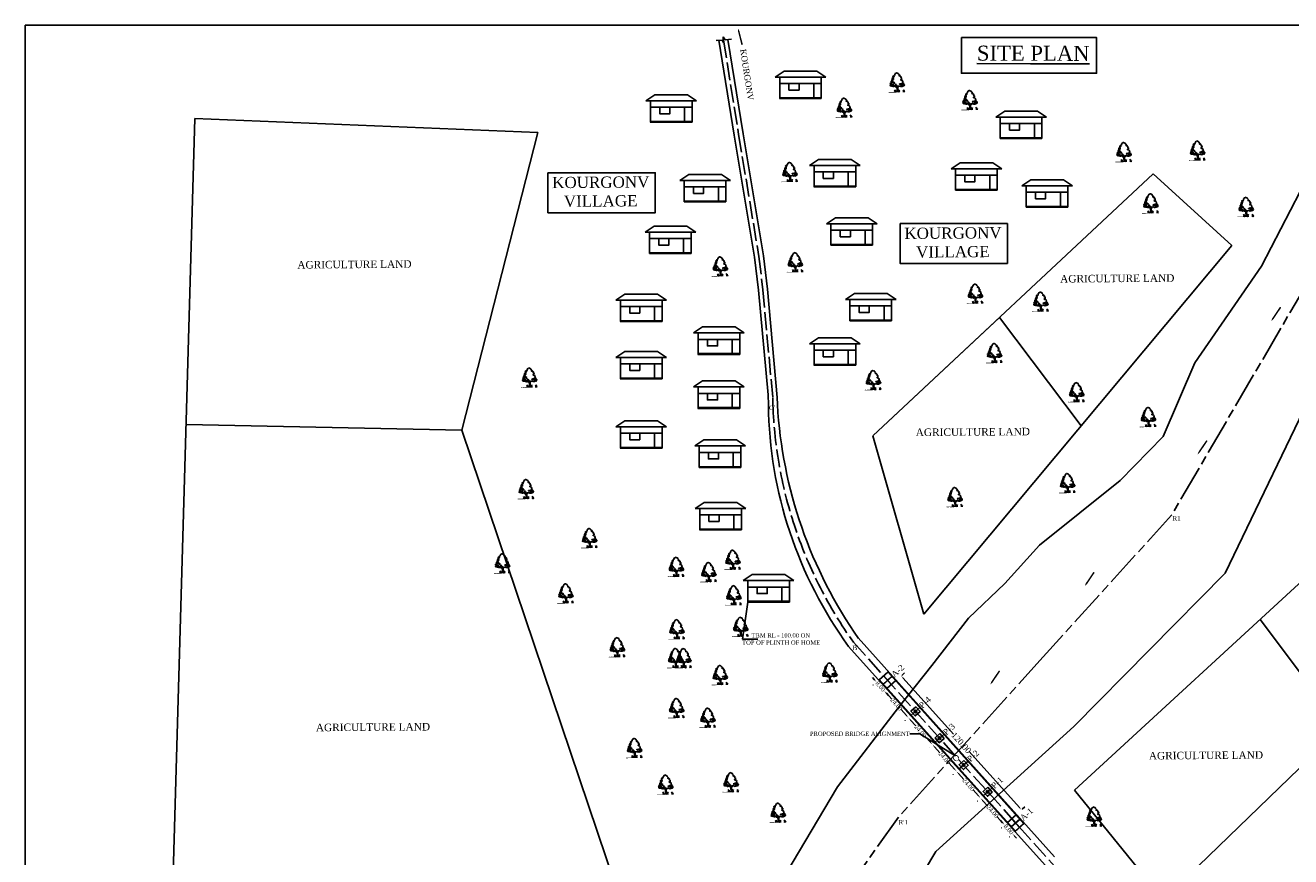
# Model space of a CAD drawing. Header units: metres. Extents: x 14693 to 18515, y 2907 to 3804.
# Tile 2 of 5: x 14693 to 15536, y 3248 to 3802. Entities that reach past the tile are written whole.
import ezdxf

# ---------------------------------------------------------------- set-up
doc = ezdxf.new("R2010")
doc.units = ezdxf.units.M
doc.header["$MEASUREMENT"] = 0
doc.linetypes.add('ACAD_ISO02W100', pattern=[15, 12, -3])
doc.linetypes.add('ACAD_ISO08W100', pattern=[36, 24, -3, 6, -3])
doc.layers.add('SECTION', color=7, linetype='Continuous')
doc.styles.get("Standard").update_dxf_attribs({"font": 'times.ttf'})
doc.dimstyles.get("Standard").update_dxf_attribs({"dimtxt": 2.851, "dimasz": 2, "dimexe": 3, "dimexo": 5, "dimgap": 0.09, "dimtad": 0, "dimdec": 4, "dimzin": 0, "dimdsep": 46, "dimtxsty": 'Standard', "dimcen": 0.09, "dimadec": 0, "dimazin": 0, "dimtfac": 1, "dimtdec": 4, "dimtofl": 0, "dimtmove": 0, "dimatfit": 3, "dimfxl": 1, "dimtolj": 1, "dimtzin": 0, "dimarcsym": 0})

# ---------------------------------------------------------------- blocks, each defined once
blk = doc.blocks.new('*D6')
at = {"color": 0, "linetype": 'Continuous', "lineweight": -2, "transparency": 16777216}
for p, q in [((15263.21, 3356.61), (15263.12, 3356.53)), ((15266.69, 3357.05), (15270.23, 3353.11)), ((15280.05, 3342.16), (15276.51, 3346.1)), ((15279.24, 3338.75), (15279.15, 3338.67))]:
    blk.add_line(p, q, dxfattribs=at)
at = {"color": 0, "linetype": 'Continuous', "transparency": 16777216}
for points in [[(15266.94, 3357.27), (15266.44, 3356.82), (15265.35, 3358.53)], [(15280.3, 3342.38), (15279.8, 3341.94), (15281.38, 3340.67)]]:
    blk.add_solid(points, dxfattribs=at)
at = {"layer": 'Defpoints', "color": 0, "linetype": 'Continuous', "transparency": 16777216}
for p in [(15266.93, 3359.95), (15281.38, 3340.67), (15282.96, 3342.09)]:
    blk.add_point(p, dxfattribs=at)
at = {"color": 0, "linetype": 'Continuous', "transparency": 16777216, "insert": (15273.37, 3349.6), "char_height": 2.851, "attachment_point": 5, "rotation": 311.90474}
blk.add_mtext('\\A1;24.00', dxfattribs=at)
blk = doc.blocks.new('*D7')
at = {"color": 0, "linetype": 'Continuous', "lineweight": -2, "transparency": 16777216}
for p, q in [((15279.24, 3338.75), (15279.15, 3338.67)), ((15282.72, 3339.18), (15286.26, 3335.24)), ((15296.08, 3324.3), (15292.54, 3328.24)), ((15295.27, 3320.89), (15295.18, 3320.81))]:
    blk.add_line(p, q, dxfattribs=at)
at = {"color": 0, "linetype": 'Continuous', "transparency": 16777216}
for points in [[(15282.97, 3339.41), (15282.47, 3338.96), (15281.38, 3340.67)], [(15296.33, 3324.52), (15295.83, 3324.08), (15297.41, 3322.81)]]:
    blk.add_solid(points, dxfattribs=at)
at = {"layer": 'Defpoints', "color": 0, "linetype": 'Continuous', "transparency": 16777216}
for p in [(15282.96, 3342.09), (15298.99, 3324.23), (15297.41, 3322.81)]:
    blk.add_point(p, dxfattribs=at)
at = {"color": 0, "linetype": 'Continuous', "transparency": 16777216, "insert": (15289.4, 3331.74), "char_height": 2.851, "attachment_point": 5, "rotation": 311.90474}
blk.add_mtext('\\A1;24.00', dxfattribs=at)
blk = doc.blocks.new('*D8')
at = {"color": 0, "linetype": 'Continuous', "lineweight": -2, "transparency": 16777216}
for p, q in [((15295.27, 3320.89), (15295.18, 3320.81)), ((15298.75, 3321.32), (15302.28, 3317.38)), ((15312.11, 3306.44), (15308.57, 3310.38)), ((15311.3, 3303.02), (15311.21, 3302.94))]:
    blk.add_line(p, q, dxfattribs=at)
at = {"color": 0, "linetype": 'Continuous', "transparency": 16777216}
for points in [[(15299, 3321.54), (15298.5, 3321.1), (15297.41, 3322.81)], [(15312.35, 3306.66), (15311.86, 3306.21), (15313.44, 3304.95)]]:
    blk.add_solid(points, dxfattribs=at)
at = {"layer": 'Defpoints', "color": 0, "linetype": 'Continuous', "transparency": 16777216}
for p in [(15298.99, 3324.23), (15297.41, 3322.81), (15315.02, 3306.36)]:
    blk.add_point(p, dxfattribs=at)
at = {"color": 0, "linetype": 'Continuous', "transparency": 16777216, "insert": (15305.43, 3313.88), "char_height": 2.851, "attachment_point": 5, "rotation": 311.90474}
blk.add_mtext('\\A1;24.00', dxfattribs=at)
blk = doc.blocks.new('*D9')
at = {"color": 0, "linetype": 'Continuous', "lineweight": -2, "transparency": 16777216}
for p, q in [((15311.3, 3303.02), (15311.21, 3302.94)), ((15314.78, 3303.46), (15318.31, 3299.52)), ((15328.14, 3288.57), (15324.6, 3292.51)), ((15327.33, 3285.16), (15327.24, 3285.08))]:
    blk.add_line(p, q, dxfattribs=at)
at = {"color": 0, "linetype": 'Continuous', "transparency": 16777216}
for points in [[(15315.03, 3303.68), (15314.53, 3303.24), (15313.44, 3304.95)], [(15328.38, 3288.8), (15327.89, 3288.35), (15329.47, 3287.09)]]:
    blk.add_solid(points, dxfattribs=at)
at = {"layer": 'Defpoints', "color": 0, "linetype": 'Continuous', "transparency": 16777216}
for p in [(15313.44, 3304.95), (15315.02, 3306.36), (15331.05, 3288.5)]:
    blk.add_point(p, dxfattribs=at)
at = {"color": 0, "linetype": 'Continuous', "transparency": 16777216, "insert": (15321.46, 3296.02), "char_height": 2.851, "attachment_point": 5, "rotation": 311.90474}
blk.add_mtext('\\A1;24.00', dxfattribs=at)
blk = doc.blocks.new('*D10')
at = {"color": 0, "linetype": 'Continuous', "lineweight": -2, "transparency": 16777216}
for p, q in [((15327.33, 3285.16), (15327.24, 3285.08)), ((15330.81, 3285.6), (15334.34, 3281.66)), ((15344.16, 3270.71), (15340.63, 3274.65)), ((15343.36, 3267.3), (15343.27, 3267.22))]:
    blk.add_line(p, q, dxfattribs=at)
at = {"color": 0, "linetype": 'Continuous', "transparency": 16777216}
for points in [[(15331.06, 3285.82), (15330.56, 3285.37), (15329.47, 3287.09)], [(15344.41, 3270.93), (15343.92, 3270.49), (15345.5, 3269.22)]]:
    blk.add_solid(points, dxfattribs=at)
at = {"layer": 'Defpoints', "color": 0, "linetype": 'Continuous', "transparency": 16777216}
for p in [(15329.47, 3287.09), (15331.05, 3288.5), (15347.08, 3270.64)]:
    blk.add_point(p, dxfattribs=at)
at = {"color": 0, "linetype": 'Continuous', "transparency": 16777216, "insert": (15337.49, 3278.15), "char_height": 2.851, "attachment_point": 5, "rotation": 311.90474}
blk.add_mtext('\\A1;24.00', dxfattribs=at)
blk = doc.blocks.new('*D11')
at = {"color": 0, "linetype": 'Continuous', "lineweight": -2, "transparency": 16777216}
for p, q in [((15258.69, 3365.99), (15257.35, 3367.49)), ((15257.87, 3362.58), (15257.78, 3362.5)), ((15263.2, 3356.62), (15263.11, 3356.54)), ((15266.68, 3357.05), (15268.02, 3355.56))]:
    blk.add_line(p, q, dxfattribs=at)
at = {"color": 0, "linetype": 'Continuous', "transparency": 16777216}
for points in [[(15258.94, 3366.22), (15258.44, 3365.77), (15260.02, 3364.5)], [(15266.93, 3357.27), (15266.43, 3356.82), (15265.35, 3358.54)]]:
    blk.add_solid(points, dxfattribs=at)
at = {"layer": 'Defpoints', "color": 0, "linetype": 'Continuous', "transparency": 16777216}
for p in [(15261.6, 3365.92), (15260.02, 3364.5), (15266.93, 3359.95)]:
    blk.add_point(p, dxfattribs=at)
at = {"color": 0, "linetype": 'Continuous', "transparency": 16777216, "insert": (15262.69, 3361.52), "char_height": 2.851, "attachment_point": 5, "rotation": 311.78363}
blk.add_mtext('\\A1;8.00', dxfattribs=at)
blk = doc.blocks.new('*D12')
at = {"color": 0, "linetype": 'Continuous', "lineweight": -2, "transparency": 16777216}
for p, q in [((15344.16, 3270.71), (15342.83, 3272.2)), ((15343.36, 3267.3), (15343.27, 3267.22)), ((15348.7, 3261.35), (15348.61, 3261.27)), ((15352.18, 3261.78), (15353.52, 3260.29))]:
    blk.add_line(p, q, dxfattribs=at)
at = {"color": 0, "linetype": 'Continuous', "transparency": 16777216}
for points in [[(15344.41, 3270.93), (15343.92, 3270.49), (15345.5, 3269.22)], [(15352.43, 3262), (15351.93, 3261.56), (15350.84, 3263.27)]]:
    blk.add_solid(points, dxfattribs=at)
at = {"layer": 'Defpoints', "color": 0, "linetype": 'Continuous', "transparency": 16777216}
for p in [(15347.08, 3270.64), (15352.42, 3264.69), (15350.84, 3263.27)]:
    blk.add_point(p, dxfattribs=at)
at = {"color": 0, "linetype": 'Continuous', "transparency": 16777216, "insert": (15348.17, 3266.25), "char_height": 2.851, "attachment_point": 5, "rotation": 311.90474}
blk.add_mtext('\\A1;8.00', dxfattribs=at)
blk = doc.blocks.new('*D13')
at = {"color": 0, "linetype": 'Continuous', "lineweight": -2, "transparency": 16777216}
for p, q in [((15276.99, 3368.95), (15278.82, 3370.6)), ((15277.92, 3367.1), (15311.48, 3329.71)), ((15355.4, 3280.77), (15321.85, 3318.16)), ((15357.14, 3279.64), (15358.97, 3281.29))]:
    blk.add_line(p, q, dxfattribs=at)
at = {"color": 0, "linetype": 'Continuous', "transparency": 16777216}
for points in [[(15278.17, 3367.33), (15277.68, 3366.88), (15276.59, 3368.59)], [(15355.65, 3280.99), (15355.15, 3280.55), (15356.74, 3279.28)]]:
    blk.add_solid(points, dxfattribs=at)
at = {"layer": 'Defpoints', "color": 0, "linetype": 'Continuous', "transparency": 16777216}
for p in [(15273.27, 3365.61), (15353.42, 3276.3), (15356.74, 3279.28)]:
    blk.add_point(p, dxfattribs=at)
at = {"color": 0, "linetype": 'Continuous', "transparency": 16777216, "insert": (15316.66, 3323.94), "char_height": 2.851, "attachment_point": 5, "rotation": 311.90474}
blk.add_mtext('\\A1;{\\H1.40302x;120.00}', dxfattribs=at)
blk = doc.blocks.new('A$C16861002')
h = blk.add_hatch()
h.set_pattern_fill('AR-SAND,_O', color=86, scale=0.0125, angle=-7.1637)
h.set_pattern_definition([(30.3363, (-626.73594, 51.387482), (0.0022222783, 0.0239954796), [0, -0.019, 0, -0.02125, 0, -0.0203125]), (0.3363, (-626.73594, 51.387482), (0.0263487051, 0.0322427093), [0, -0.01025, 0, -0.017125, 0, -0.0065625]), (320.3363, (-626.751195, 51.3894), (0.03863172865, -0.00478416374), [0, -0.00625, 0, -0.0225, 0, -0.029375]), (310.3363, (-626.751195, 51.3894), (0.0386513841, 0.0061993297), [0, -0.003125, 0, -0.01475, 0, -0.016875])])
edge = h.paths.add_edge_path()
edge.add_spline(control_points=[(0.63, 0.14), (0.62, 0.15), (0.59, 0.15), (0.51, 0.16), (0.38, 0.17), (0.24, 0.2), (0.12, 0.19), (0.01, 0.25), (-0.01, 0.21), (-0.02, 0.2)], knot_values=[0.028153, 0.028153, 0.028153, 0.028153, 0.042705, 0.440186, 0.998352, 1.57343, 2.182336, 2.529485, 2.667956, 2.667956, 2.667956, 2.667956], degree=3, periodic=0)
edge.add_line((-0.02, 0.2), (0.62, 0.12))
edge.add_arc((0.44, 0.18), 0.185, 342.7907, 350.3646)
at = {"color": 86}
for p, q in [((0.93, 0.56), (0.91, 0.37)), ((0.93, 0.24), (0.91, 0.1)), ((0.93, 0.38), (0.92, 0.23)), ((0.94, 0.66), (0.93, 0.56)), ((0.95, 0.55), (0.97, 0.67)), ((0.96, 0.49), (0.95, 0.38)), ((0.99, 0.67), (0.97, 0.5))]:
    blk.add_line(p, q, dxfattribs=at)
for points in [[(0.51, 1.32), (0.45, 1.37), (0.41, 1.34), (0.41, 1.3)], [(0.59, 1.49), (0.51, 1.48), (0.49, 1.44), (0.52, 1.43), (0.54, 1.39), (0.5, 1.37), (0.56, 1.37), (0.56, 1.41), (0.6, 1.43), (0.6, 1.45), (0.56, 1.46)], [(0.58, 1.57), (0.57, 1.55), (0.53, 1.58)], [(0.59, 1.34), (0.55, 1.32), (0.57, 1.3), (0.61, 1.31)], [(0.61, 1.68), (0.58, 1.64), (0.61, 1.59)], [(0.65, 1.56), (0.6, 1.52), (0.66, 1.48), (0.67, 1.51), (0.65, 1.52)], [(0.71, 1.74), (0.71, 1.69), (0.64, 1.7), (0.69, 1.72), (0.68, 1.76)], [(0.66, 1.81), (0.71, 1.82), (0.65, 1.78)], [(0.7, 1.64), (0.66, 1.62), (0.69, 1.59)], [(0.74, 1.88), (0.72, 1.85), (0.75, 1.86)], [(0.79, 1.81), (0.74, 1.78), (0.78, 1.76)], [(0.28, 0.91), (0.23, 0.89), (0.27, 0.87)], [(0.26, 1.04), (0.3, 0.93), (0.35, 0.97)], [(0.27, 1.12), (0.28, 1.08), (0.33, 1.12), (0.37, 1.1), (0.36, 1.14), (0.33, 1.13)], [(0.32, 0.86), (0.29, 0.84), (0.34, 0.82), (0.36, 0.84)], [(0.35, 0.92), (0.31, 0.9), (0.38, 0.86), (0.4, 0.88)], [(0.41, 1.08), (0.37, 1.06), (0.39, 1.02)], [(0.41, 1.26), (0.38, 1.23), (0.43, 1.21)], [(0.45, 1.02), (0.39, 0.98), (0.4, 0.94), (0.46, 0.96)], [(0.44, 0.86), (0.39, 0.81), (0.44, 0.81), (0.48, 0.78)], [(0.42, 1.15), (0.44, 1.09), (0.53, 1.13), (0.46, 1.14), (0.45, 1.18)], [(0.47, 0.86), (0.5, 0.82), (0.55, 0.86)], [(0.51, 1.2), (0.48, 1.17), (0.52, 1.16)], [(0.48, 0.95), (0.5, 0.89), (0.57, 0.97), (0.52, 0.94)], [(0.51, 1.3), (0.49, 1.24), (0.57, 1.2), (0.6, 1.22), (0.54, 1.25)], [(0.58, 0.87), (0.54, 0.83), (0.58, 0.72), (0.67, 0.76), (0.61, 0.78), (0.64, 0.81)], [(0.65, 1.2), (0.61, 1.18), (0.62, 1.11), (0.65, 1.11), (0.64, 1.15), (0.66, 1.15), (0.69, 1.13), (0.71, 1.15)], [(0.68, 0.81), (0.71, 0.73), (0.74, 0.8)], [(0.69, 1.1), (0.71, 1.05), (0.75, 1.08)], [(0.72, 0.89), (0.75, 0.84), (0.82, 0.84), (0.8, 0.87), (0.75, 0.88)], [(0.79, 0.76), (0.73, 0.71), (0.76, 0.67), (0.79, 0.69), (0.77, 0.71)], [(0.81, 0.98), (0.78, 0.93), (0.85, 0.93)], [(0.85, 0.75), (0.81, 0.68), (0.89, 0.69)], [(0.86, 0.85), (0.85, 0.81), (0.89, 0.79), (0.93, 0.81)], [(0.92, 0.66), (0.96, 0.74), (1.04, 0.69), (0.97, 0.7)], [(1.05, 0.67), (1.02, 0.64), (1.07, 0.63)], [(1.06, 0.71), (1.11, 0.66), (1.12, 0.7)], [(1.19, 0.7), (1.22, 0.68), (1.25, 0.73)], [(1.22, 0.93), (1.23, 0.89), (1.28, 0.9), (1.3, 0.86), (1.33, 0.94), (1.28, 0.92)], [(1.32, 0.7), (1.28, 0.66), (1.35, 0.66)], [(1.35, 0.9), (1.39, 0.85), (1.46, 0.85)], [(1.37, 0.72), (1.43, 0.66), (1.48, 0.69), (1.53, 0.67), (1.52, 0.74), (1.47, 0.71)], [(1.39, 0.95), (1.42, 0.9), (1.44, 0.96)], [(1.5, 0.85), (1.55, 0.81), (1.49, 0.81)], [(1.58, 0.95), (1.51, 0.91), (1.52, 0.88), (1.58, 0.85), (1.63, 0.88), (1.56, 0.89), (1.61, 0.93)], [(1.63, 1.07), (1.59, 1.08), (1.56, 1.02), (1.58, 1.01), (1.6, 1.04)], [(1.57, 0.74), (1.56, 0.7), (1.61, 0.68), (1.61, 0.74)], [(1.65, 1.02), (1.6, 1), (1.61, 0.96)], [(1.61, 0.82), (1.62, 0.77), (1.66, 0.82)], [(1.67, 0.75), (1.65, 0.72), (1.69, 0.69)]]:
    blk.add_lwpolyline(points, close=True, dxfattribs=at)
for points in [[(0.99, 2.08), (0.97, 2.08), (0.87, 1.96), (0.85, 1.88), (0.83, 1.86), (0.76, 1.85)], [(0.99, 2.08), (1.03, 2.07), (1.04, 2.08), (1.03, 2.09), (1.06, 2.12), (1.13, 2.09), (1.13, 2.08), (1.15, 2.08), (1.17, 2.05), (1.19, 2.05), (1.24, 2.03)], [(1.59, 1.09), (1.6, 1.09), (1.59, 1.21), (1.54, 1.27), (1.46, 1.27), (1.4, 1.32), (1.42, 1.35), (1.51, 1.37), (1.53, 1.41), (1.53, 1.5), (1.47, 1.5), (1.45, 1.55), (1.5, 1.61), (1.48, 1.61), (1.47, 1.65), (1.43, 1.65), (1.41, 1.65), (1.44, 1.68), (1.41, 1.72), (1.41, 1.76), (1.34, 1.75), (1.31, 1.74), (1.31, 1.78), (1.37, 1.8), (1.31, 1.89), (1.27, 1.92), (1.28, 1.99), (1.24, 2.02), (1.24, 2.03)], [(0.86, 0.1), (0.89, 0.26), (0.9, 0.43), (0.9, 0.59), (0.93, 0.67)], [(1, 0.66), (0.98, 0.5), (0.97, 0.36), (0.95, 0.18), (0.93, 0.09)], [(1.3, 0.65), (1.36, 0.63), (1.4, 0.64), (1.47, 0.62), (1.53, 0.65), (1.56, 0.64), (1.56, 0.68), (1.62, 0.65), (1.69, 0.68)], [(1.58, 1), (1.58, 0.96), (1.66, 0.92), (1.68, 0.85), (1.68, 0.81), (1.73, 0.79), (1.69, 0.68)]]:
    blk.add_lwpolyline(points, dxfattribs=at)
for centre, radius, start, end in [((0.35, 0.21), 0.324, 343.8213, 33.8793), ((0.57, 0.19), 0.128, 354.9817, 66.5193), ((0.54, 0.16), 0.113, 338.4127, 44.178), ((0.44, 0.18), 0.185, 343.4617, 20.2712), ((0.31, 0.26), 0.391, 338.8097, 11.1779), ((0.75, 0.11), 0.0708, 83.2374, 178.7654), ((0.84, 0.14), 0.144, 124.1986, 191.1044), ((0.96, 0.09), 0.0708, 346.9072, 82.4352), ((0.88, 0.14), 0.144, 334.5682, 41.474), ((1.42, 0.12), 0.391, 154.4947, 186.8629), ((1.16, 0.12), 0.128, 99.1533, 170.6909), ((1.37, 0.08), 0.324, 131.7933, 181.8513), ((1.18, 0.08), 0.113, 121.4946, 187.2599), ((1.27, 0.07), 0.185, 145.4014, 182.2109), ((1.25, 0.1), 0.324, 343.8213, 33.8793), ((1.47, 0.08), 0.128, 354.9817, 66.5193), ((1.44, 0.05), 0.113, 338.4127, 44.178), ((1.35, 0.06), 0.185, 343.4617, 20.2712), ((1.21, 0.14), 0.391, 338.8097, 11.1779), ((1.65, 0), 0.0708, 83.2374, 178.7654), ((1.74, 0.03), 0.144, 124.1986, 191.1044)]:
    blk.add_arc(centre, radius, start, end, dxfattribs=at)
for points, start_tangent, end_tangent in [([(0.76, 0.18), (0.76, 0.19), (0.76, 0.2), (0.77, 0.19), (0.77, 0.19), (0.77, 0.18), (0.77, 0.18), (0.77, 0.17), (0.76, 0.17), (0.76, 0.18), (0.76, 0.18)], (-0.533022, 0.846101), (-0.533022, 0.846101)), ([(0.76, 0.26), (0.76, 0.27), (0.76, 0.27), (0.76, 0.27), (0.76, 0.27), (0.77, 0.26), (0.77, 0.26), (0.76, 0.26), (0.76, 0.26), (0.76, 0.26), (0.76, 0.26)], (-0.533022, 0.846101), (-0.533022, 0.846101)), ([(0.97, 0.16), (0.97, 0.17), (0.97, 0.17), (0.96, 0.17), (0.96, 0.17), (0.95, 0.16), (0.95, 0.16), (0.95, 0.15), (0.96, 0.15), (0.97, 0.15), (0.97, 0.16)], (0.725822, 0.687882), (0.725822, 0.687882)), ([(0.99, 0.23), (0.99, 0.24), (0.99, 0.24), (0.98, 0.24), (0.98, 0.24), (0.98, 0.24), (0.98, 0.23), (0.98, 0.23), (0.98, 0.23), (0.99, 0.23), (0.99, 0.23)], (0.725822, 0.687882), (0.725822, 0.687882)), ([(1.66, 0.15), (1.66, 0.16), (1.66, 0.16), (1.67, 0.16), (1.67, 0.15), (1.67, 0.15), (1.67, 0.15), (1.67, 0.14), (1.66, 0.14), (1.66, 0.15), (1.66, 0.15)], (-0.533022, 0.846101), (-0.533022, 0.846101)), ([(1.66, 0.07), (1.66, 0.08), (1.67, 0.08), (1.67, 0.08), (1.67, 0.08), (1.68, 0.07), (1.68, 0.07), (1.67, 0.06), (1.67, 0.06), (1.66, 0.07), (1.66, 0.07)], (-0.533022, 0.846101), (-0.533022, 0.846101))]:
    blk.add_spline(points, degree=3, dxfattribs=dict(at, start_tangent=start_tangent, end_tangent=end_tangent))

msp = doc.modelspace()

# ---------------------------------------------------------------- linework, layer by layer
at = {"linetype": 'Continuous'}
for p, q in [((14692.70664, 2906.80865), (14692.70664, 3802.47311)), ((14692.70664, 3802.47311), (15967.80449, 3802.47311)), ((15153.27594, 3792.31914), (15157.19155, 3792.6623)), ((15157.19155, 3792.6623), (15158.08457, 3790.87784)), ((15158.08457, 3790.87784), (15157.98153, 3794.82424)), ((15157.98153, 3794.82424), (15159.25158, 3792.84284)), ((15159.25158, 3792.84284), (15163.44274, 3793.28)), ((15198.56114, 3771.95307), (15192.56114, 3767.95307)), ((15220.3318, 3771.95307), (15198.56114, 3771.95307)), ((15220.3318, 3771.95307), (15226.3318, 3767.95307)), ((15192.56114, 3767.95307), (15195.56114, 3767.95307)), ((15223.3318, 3767.95307), (15195.56114, 3767.95307)), ((15195.56114, 3767.95307), (15195.56114, 3753.62807)), ((15218.29147, 3763.63091), (15195.56114, 3763.63091)), ((15223.3318, 3754.12807), (15223.3318, 3767.95307)), ((15226.3318, 3767.95307), (15223.3318, 3767.95307)), ((15112.44606, 3756.11366), (15106.44606, 3752.11366)), ((15134.21671, 3756.11366), (15112.44606, 3756.11366)), ((15134.21671, 3756.11366), (15140.21671, 3752.11366)), ((15195.45328, 3754.12807), (15223.3318, 3754.12807)), ((15195.45328, 3753.62807), (15223.3318, 3753.62807)), ((15223.3318, 3753.62807), (15223.3318, 3754.12807)), ((15106.44606, 3752.11366), (15109.44606, 3752.11366)), ((15137.21671, 3752.11366), (15109.44606, 3752.11366)), ((15109.44606, 3752.11366), (15109.44606, 3737.78867)), ((15132.17638, 3747.7915), (15109.44606, 3747.7915)), ((15137.21671, 3738.28867), (15137.21671, 3752.11366)), ((15140.21671, 3752.11366), (15137.21671, 3752.11366)), ((15345.62309, 3745.28105), (15339.62309, 3741.28105)), ((15367.39374, 3745.28105), (15345.62309, 3745.28105)), ((15367.39374, 3745.28105), (15373.39374, 3741.28105)), ((14805.6382, 3740.38329), (14783.13499, 2945.98222)), ((15034.42101, 3731.01535), (14805.6382, 3740.38329)), ((15109.33819, 3738.28867), (15137.21671, 3738.28867)), ((15109.33819, 3737.78867), (15137.21671, 3737.78867)), ((15137.21671, 3737.78867), (15137.21671, 3738.28867)), ((15339.62309, 3741.28105), (15342.62309, 3741.28105)), ((15370.39374, 3741.28105), (15342.62309, 3741.28105)), ((15342.62309, 3741.28105), (15342.62309, 3726.95605)), ((15365.35342, 3736.95889), (15342.62309, 3736.95889)), ((15370.39374, 3727.45605), (15370.39374, 3741.28105)), ((15373.39374, 3741.28105), (15370.39374, 3741.28105)), ((14983.78874, 3532.41508), (15034.42101, 3731.01535)), ((15342.51523, 3727.45605), (15370.39374, 3727.45605)), ((15342.51523, 3726.95605), (15370.39374, 3726.95605)), ((15370.39374, 3726.95605), (15370.39374, 3727.45605)), ((15221.51031, 3712.99386), (15215.51031, 3708.99386)), ((15243.28096, 3712.99386), (15221.51031, 3712.99386)), ((15243.28096, 3712.99386), (15249.28096, 3708.99386)), ((15134.96916, 3703.01168), (15128.96916, 3699.01168)), ((15156.73981, 3703.01168), (15134.96916, 3703.01168)), ((15156.73981, 3703.01168), (15162.73981, 3699.01168)), ((15215.51031, 3708.99386), (15218.51031, 3708.99386)), ((15246.28096, 3708.99386), (15218.51031, 3708.99386)), ((15218.51031, 3708.99386), (15218.51031, 3694.66887)), ((15241.24064, 3704.6717), (15218.51031, 3704.6717)), ((15246.28096, 3695.16887), (15246.28096, 3708.99386)), ((15249.28096, 3708.99386), (15246.28096, 3708.99386)), ((15257.77136, 3528.61682), (15444.49226, 3703.5107)), ((15315.8152, 3710.84152), (15309.8152, 3706.84152)), ((15309.8152, 3706.84152), (15312.8152, 3706.84152)), ((15340.58585, 3706.84152), (15312.8152, 3706.84152)), ((15312.8152, 3706.84152), (15312.8152, 3692.51652)), ((15337.58585, 3710.84152), (15315.8152, 3710.84152)), ((15337.58585, 3710.84152), (15343.58585, 3706.84152)), ((15340.58585, 3693.01652), (15340.58585, 3706.84152)), ((15343.58585, 3706.84152), (15340.58585, 3706.84152)), ((15444.49226, 3703.5107), (15497.00751, 3655.70638)), ((15128.96916, 3699.01168), (15131.96916, 3699.01168)), ((15159.73981, 3699.01168), (15131.96916, 3699.01168)), ((15131.96916, 3699.01168), (15131.96916, 3684.68668)), ((15154.69949, 3694.68951), (15131.96916, 3694.68951)), ((15159.73981, 3685.18668), (15159.73981, 3699.01168)), ((15162.73981, 3699.01168), (15159.73981, 3699.01168)), ((15218.40245, 3695.16887), (15246.28096, 3695.16887)), ((15218.40245, 3694.66887), (15246.28096, 3694.66887)), ((15246.28096, 3694.66887), (15246.28096, 3695.16887)), ((15335.54553, 3702.51936), (15312.8152, 3702.51936)), ((15362.95206, 3699.42389), (15356.95206, 3695.42389)), ((15356.95206, 3695.42389), (15359.95206, 3695.42389)), ((15387.72271, 3695.42389), (15359.95206, 3695.42389)), ((15359.95206, 3695.42389), (15359.95206, 3681.09889)), ((15384.72271, 3699.42389), (15362.95206, 3699.42389)), ((15384.72271, 3699.42389), (15390.72271, 3695.42389)), ((15387.72271, 3681.59889), (15387.72271, 3695.42389)), ((15390.72271, 3695.42389), (15387.72271, 3695.42389)), ((15312.70734, 3693.01652), (15340.58585, 3693.01652)), ((15312.70734, 3692.51652), (15340.58585, 3692.51652)), ((15340.58585, 3692.51652), (15340.58585, 3693.01652)), ((15382.68238, 3691.10173), (15359.95206, 3691.10173)), ((15131.8613, 3685.18668), (15159.73981, 3685.18668)), ((15131.8613, 3684.68668), (15159.73981, 3684.68668)), ((15159.73981, 3684.68668), (15159.73981, 3685.18668)), ((15359.84419, 3681.59889), (15387.72271, 3681.59889)), ((15359.84419, 3681.09889), (15387.72271, 3681.09889)), ((15387.72271, 3681.09889), (15387.72271, 3681.59889)), ((15232.75071, 3674.15565), (15226.75071, 3670.15565)), ((15226.75071, 3670.15565), (15229.75071, 3670.15565)), ((15257.52136, 3670.15565), (15229.75071, 3670.15565)), ((15229.75071, 3670.15565), (15229.75071, 3655.83066)), ((15254.52136, 3674.15565), (15232.75071, 3674.15565)), ((15254.52136, 3674.15565), (15260.52136, 3670.15565)), ((15257.52136, 3656.33066), (15257.52136, 3670.15565)), ((15260.52136, 3670.15565), (15257.52136, 3670.15565)), ((15111.81554, 3668.61858), (15105.81554, 3664.61858)), ((15105.81554, 3664.61858), (15108.81554, 3664.61858)), ((15136.58619, 3664.61858), (15108.81554, 3664.61858)), ((15108.81554, 3664.61858), (15108.81554, 3650.29358)), ((15133.58619, 3668.61858), (15111.81554, 3668.61858)), ((15133.58619, 3668.61858), (15139.58619, 3664.61858)), ((15136.58619, 3650.79358), (15136.58619, 3664.61858)), ((15139.58619, 3664.61858), (15136.58619, 3664.61858)), ((15252.48104, 3665.83349), (15229.75071, 3665.83349)), ((15131.54586, 3660.29641), (15108.81554, 3660.29641)), ((15229.64285, 3656.33066), (15257.52136, 3656.33066)), ((15229.64285, 3655.83066), (15257.52136, 3655.83066)), ((15257.52136, 3655.83066), (15257.52136, 3656.33066)), ((15497.00751, 3655.70638), (15291.6145, 3409.68897)), ((15108.70767, 3650.79358), (15136.58619, 3650.79358)), ((15108.70767, 3650.29358), (15136.58619, 3650.29358)), ((15136.58619, 3650.29358), (15136.58619, 3650.79358)), ((15092.42917, 3623.26684), (15086.42917, 3619.26684)), ((15086.42917, 3619.26684), (15089.42917, 3619.26684)), ((15117.19982, 3619.26684), (15089.42917, 3619.26684)), ((15089.42917, 3619.26684), (15089.42917, 3604.94185)), ((15114.19982, 3623.26684), (15092.42917, 3623.26684)), ((15114.19982, 3623.26684), (15120.19982, 3619.26684)), ((15117.19982, 3605.44185), (15117.19982, 3619.26684)), ((15120.19982, 3619.26684), (15117.19982, 3619.26684)), ((15245.39616, 3623.61919), (15239.39616, 3619.61919)), ((15239.39616, 3619.61919), (15242.39616, 3619.61919)), ((15270.16681, 3619.61919), (15242.39616, 3619.61919)), ((15242.39616, 3619.61919), (15242.39616, 3605.29419)), ((15267.16681, 3623.61919), (15245.39616, 3623.61919)), ((15267.16681, 3623.61919), (15273.16681, 3619.61919)), ((15270.16681, 3605.79419), (15270.16681, 3619.61919)), ((15273.16681, 3619.61919), (15270.16681, 3619.61919)), ((15112.1595, 3614.94468), (15089.42917, 3614.94468)), ((15265.12649, 3615.29703), (15242.39616, 3615.29703)), ((15089.32131, 3605.44185), (15117.19982, 3605.44185)), ((15089.32131, 3604.94185), (15117.19982, 3604.94185)), ((15117.19982, 3604.94185), (15117.19982, 3605.44185)), ((15242.2883, 3605.79419), (15270.16681, 3605.79419)), ((15242.2883, 3605.29419), (15270.16681, 3605.29419)), ((15257.77136, 3528.61682), (15342.04673, 3607.55413)), ((15270.16681, 3605.29419), (15270.16681, 3605.79419)), ((15342.04673, 3607.55413), (15396.50911, 3535.33054)), ((15144.21496, 3601.34201), (15138.21496, 3597.34201)), ((15138.21496, 3597.34201), (15141.21496, 3597.34201)), ((15168.98561, 3597.34201), (15141.21496, 3597.34201)), ((15141.21496, 3597.34201), (15141.21496, 3583.01701)), ((15165.98561, 3601.34201), (15144.21496, 3601.34201)), ((15165.98561, 3601.34201), (15171.98561, 3597.34201)), ((15168.98561, 3583.51701), (15168.98561, 3597.34201)), ((15171.98561, 3597.34201), (15168.98561, 3597.34201)), ((15221.51031, 3594.15683), (15215.51031, 3590.15683)), ((15243.28096, 3594.15683), (15221.51031, 3594.15683)), ((15243.28096, 3594.15683), (15249.28096, 3590.15683)), ((15092.42917, 3585.00132), (15086.42917, 3581.00132)), ((15114.19982, 3585.00132), (15092.42917, 3585.00132)), ((15114.19982, 3585.00132), (15120.19982, 3581.00132)), ((15163.94529, 3593.01984), (15141.21496, 3593.01984)), ((15215.51031, 3590.15683), (15218.51031, 3590.15683)), ((15246.28096, 3590.15683), (15218.51031, 3590.15683)), ((15218.51031, 3590.15683), (15218.51031, 3575.83183)), ((15241.24064, 3585.83467), (15218.51031, 3585.83467)), ((15246.28096, 3576.33183), (15246.28096, 3590.15683)), ((15249.28096, 3590.15683), (15246.28096, 3590.15683)), ((15086.42917, 3581.00132), (15089.42917, 3581.00132)), ((15117.19982, 3581.00132), (15089.42917, 3581.00132)), ((15089.42917, 3581.00132), (15089.42917, 3566.67632)), ((15112.1595, 3576.67916), (15089.42917, 3576.67916)), ((15117.19982, 3567.17632), (15117.19982, 3581.00132)), ((15120.19982, 3581.00132), (15117.19982, 3581.00132)), ((15141.1071, 3583.51701), (15168.98561, 3583.51701)), ((15141.1071, 3583.01701), (15168.98561, 3583.01701)), ((15168.98561, 3583.01701), (15168.98561, 3583.51701)), ((15218.40245, 3576.33183), (15246.28096, 3576.33183)), ((15218.40245, 3575.83183), (15246.28096, 3575.83183)), ((15246.28096, 3575.83183), (15246.28096, 3576.33183)), ((15089.32131, 3567.17632), (15117.19982, 3567.17632)), ((15089.32131, 3566.67632), (15117.19982, 3566.67632)), ((15117.19982, 3566.67632), (15117.19982, 3567.17632)), ((15144.21496, 3565.30384), (15138.21496, 3561.30384)), ((15138.21496, 3561.30384), (15141.21496, 3561.30384)), ((15168.98561, 3561.30384), (15141.21496, 3561.30384)), ((15141.21496, 3561.30384), (15141.21496, 3546.97884)), ((15165.98561, 3565.30384), (15144.21496, 3565.30384)), ((15165.98561, 3565.30384), (15171.98561, 3561.30384)), ((15168.98561, 3547.47884), (15168.98561, 3561.30384)), ((15171.98561, 3561.30384), (15168.98561, 3561.30384)), ((15163.94529, 3556.98168), (15141.21496, 3556.98168)), ((15141.1071, 3547.47884), (15168.98561, 3547.47884)), ((15141.1071, 3546.97884), (15168.98561, 3546.97884)), ((15168.98561, 3546.97884), (15168.98561, 3547.47884)), ((14983.78874, 3532.41508), (14799.85401, 3536.19156)), ((15092.42917, 3538.70476), (15086.42917, 3534.70476)), ((15086.42917, 3534.70476), (15089.42917, 3534.70476)), ((15117.19982, 3534.70476), (15089.42917, 3534.70476)), ((15089.42917, 3534.70476), (15089.42917, 3520.37976)), ((15114.19982, 3538.70476), (15092.42917, 3538.70476)), ((15114.19982, 3538.70476), (15120.19982, 3534.70476)), ((15117.19982, 3520.87976), (15117.19982, 3534.70476)), ((15120.19982, 3534.70476), (15117.19982, 3534.70476)), ((15094.42961, 3204.53729), (14983.78874, 3532.41508)), ((15112.1595, 3530.38259), (15089.42917, 3530.38259)), ((15144.91419, 3525.94958), (15138.91419, 3521.94958)), ((15166.68484, 3525.94958), (15144.91419, 3525.94958)), ((15166.68484, 3525.94958), (15172.68484, 3521.94958)), ((15291.6145, 3409.68897), (15257.77136, 3528.61682)), ((15089.32131, 3520.87976), (15117.19982, 3520.87976)), ((15089.32131, 3520.37976), (15117.19982, 3520.37976)), ((15117.19982, 3520.37976), (15117.19982, 3520.87976)), ((15138.91419, 3521.94958), (15141.91419, 3521.94958)), ((15169.68484, 3521.94958), (15141.91419, 3521.94958)), ((15141.91419, 3521.94958), (15141.91419, 3507.62459)), ((15164.64452, 3517.62742), (15141.91419, 3517.62742)), ((15169.68484, 3508.12459), (15169.68484, 3521.94958)), ((15172.68484, 3521.94958), (15169.68484, 3521.94958)), ((15141.80633, 3508.12459), (15169.68484, 3508.12459)), ((15141.80633, 3507.62459), (15169.68484, 3507.62459)), ((15169.68484, 3507.62459), (15169.68484, 3508.12459)), ((15621.07557, 3503.11598), (15392.13741, 3292.35029)), ((15145.27333, 3484.33249), (15139.27333, 3480.33249)), ((15167.04398, 3484.33249), (15145.27333, 3484.33249)), ((15167.04398, 3484.33249), (15173.04398, 3480.33249)), ((15139.27333, 3480.33249), (15142.27333, 3480.33249)), ((15170.04398, 3480.33249), (15142.27333, 3480.33249)), ((15142.27333, 3480.33249), (15142.27333, 3466.0075)), ((15165.00366, 3476.01033), (15142.27333, 3476.01033)), ((15170.04398, 3466.5075), (15170.04398, 3480.33249)), ((15173.04398, 3480.33249), (15170.04398, 3480.33249)), ((15142.16547, 3466.5075), (15170.04398, 3466.5075)), ((15142.16547, 3466.0075), (15170.04398, 3466.0075)), ((15170.04398, 3466.0075), (15170.04398, 3466.5075)), ((15177.31366, 3436.20256), (15171.31366, 3432.20256)), ((15199.08431, 3436.20256), (15177.31366, 3436.20256)), ((15199.08431, 3436.20256), (15205.08431, 3432.20256)), ((15171.31366, 3432.20256), (15174.31366, 3432.20256)), ((15202.08431, 3432.20256), (15174.31366, 3432.20256)), ((15174.31366, 3432.20256), (15174.31366, 3417.87756)), ((15197.04398, 3427.8804), (15174.31366, 3427.8804)), ((15202.08431, 3418.37756), (15202.08431, 3432.20256)), ((15205.08431, 3432.20256), (15202.08431, 3432.20256)), ((15174.20579, 3418.37756), (15202.08431, 3418.37756)), ((15174.20579, 3417.87756), (15202.08431, 3417.87756)), ((15202.08431, 3417.87756), (15202.08431, 3418.37756)), ((15451.4008, 3219.49847), (15655.855, 3417.26739)), ((15515.75233, 3406.153), (15626.72737, 3258.6723)), ((15247.88904, 3393.8958), (15378.79657, 3248.02123)), ((15241.55086, 3388.23207), (15372.45839, 3242.3575)), ((15261.60033, 3365.9156), (15267.93851, 3371.57932)), ((15261.80023, 3365.6919), (15268.13841, 3371.35562)), ((15261.96056, 3366.23749), (15352.79436, 3265.0184)), ((15261.97115, 3366.22569), (15267.31431, 3360.27163)), ((15264.26561, 3362.93293), (15270.60379, 3368.59666)), ((15264.43219, 3362.74651), (15270.77037, 3368.41024)), ((15264.66908, 3368.64681), (15270.01224, 3362.69274)), ((15264.85514, 3368.81378), (15270.19831, 3362.85972)), ((15266.73099, 3360.17396), (15273.06917, 3365.83769)), ((15266.93089, 3359.95026), (15273.26907, 3365.61399)), ((15267.55307, 3371.2349), (15358.38687, 3270.01581)), ((15267.55307, 3371.2349), (15272.89624, 3365.28083)), ((15282.96038, 3342.08807), (15289.26074, 3347.718)), ((15298.91423, 3324.15828), (15305.32806, 3329.88961)), ((15315.01937, 3306.36369), (15321.35755, 3312.02742)), ((15331.04887, 3288.5015), (15337.38705, 3294.16523)), ((15392.13741, 3292.35029), (15537.49223, 3113.66724)), ((15347.07836, 3270.63931), (15353.41654, 3276.30303)), ((15347.27826, 3270.41561), (15353.61644, 3276.07933)), ((15349.58967, 3267.85432), (15355.92785, 3273.51805)), ((15349.75625, 3267.66791), (15356.09443, 3273.33164)), ((15350.15971, 3273.38178), (15355.50288, 3267.42772)), ((15350.34578, 3273.54876), (15355.68894, 3267.59469)), ((15353.04371, 3275.96987), (15358.38687, 3270.01581)), ((15347.46178, 3270.96067), (15352.80495, 3265.0066)), ((15352.22163, 3264.90894), (15358.55981, 3270.57267)), ((15352.42153, 3264.68524), (15358.7597, 3270.34897))]:
    msp.add_line(p, q, dxfattribs=at)
at = {"linetype": 'ACAD_ISO02W100'}
msp.add_line((15244.71995, 3391.06393), (15534.12734, 3068.56778), dxfattribs=at)
at = {"linetype": 'Continuous'}
for points in [[(15624.05577, 3796.28497), (15594.28876, 3772.41625), (15566.7569, 3742.38291), (15542.59631, 3691.57887), (15516.68782, 3641.85686), (15472.38366, 3577.35225), (15451.11841, 3528.14099), (15422.42975, 3498.92354), (15368.76025, 3455.80313), (15345.73941, 3430.1135), (15321.38235, 3407.16842), (15296.97104, 3375.59532), (15274.85775, 3347.57026), (15234.04612, 3294.68172), (15173.72134, 3192.76275), (15135.88114, 3139.07418), (15085.77008, 3068.10494), (15084.04061, 3035.80684), (15098.54477, 2997.94287), (15114.42838, 2956.4778), (15151.78098, 2929.95878), (15211.24642, 2920.64077), (15227.82026, 2916.89462)], [(15155.10388, 3792.47934), (15165.24542, 3729.2042), (15178.74712, 3647.92255), (15181.39533, 3625.82576), (15187.88849, 3556.05505), (15188.06568, 3549.33764)], [(15161.09144, 3793.03475), (15171.16711, 3730.17058), (15184.68831, 3648.77157), (15187.36289, 3626.45472), (15193.94037, 3554.16723), (15194.06359, 3549.49586)], [(15254.27058, 2960.95099), (15250.91365, 2964.56694), (15230.60221, 2976.83726), (15212.1802, 2982.97242), (15190.64186, 2990.14543), (15173.44675, 3019.78339), (15166.16561, 3041.25202), (15167.65301, 3076.91767), (15197.36252, 3108.74546), (15242.66145, 3155.7233), (15299.59546, 3251.47791), (15391.73979, 3334.79104), (15492.48705, 3437.07149), (15556.38875, 3569.70378), (15616.2332, 3678.40671), (15652.45703, 3765.82994)]]:
    msp.add_lwpolyline(points, dxfattribs=at)
at = {"color": 0}
for points in [[(15167.8204, 3800.24692, 0, 2, 0), (15168.76033, 3796.53756, 1, 1, 0), (15170.54807, 3789.48242, 1, 1, 0)], [(15523.2515, 3605.2631, 0, 2, 0), (15525.39524, 3608.43283, 1, 1, 0), (15529.47261, 3614.46161, 1, 1, 0)], [(15474.15, 3516.3125, 0, 2, 0), (15476.29374, 3519.48223, 1, 1, 0), (15480.37111, 3525.51101, 1, 1, 0)], [(15398.94723, 3428.51994, 0, 2, 0), (15401.09098, 3431.68967, 1, 1, 0), (15405.16834, 3437.71844, 1, 1, 0)], [(15335.91785, 3362.7886, 0, 2, 0), (15338.06159, 3365.95833, 1, 1, 0), (15342.13896, 3371.98711, 1, 1, 0)]]:
    msp.add_lwpolyline(points, format="xyseb", dxfattribs=at)
at = {"linetype": 'ACAD_ISO02W100'}
msp.add_lwpolyline([(15158.12924, 3792.55998), (15168.20627, 3729.68739), (15181.71771, 3648.34706), (15184.37911, 3626.14024), (15190.94396, 3553.99157), (15191.06464, 3549.41675)], dxfattribs=at)
at = {"linetype": 'Continuous'}
for points in [[(15316.68585, 3794.32181), (15406.75863, 3794.32181), (15406.75863, 3770.52079), (15316.68585, 3770.52079)], [(15201.71585, 3763.63091), (15208.47707, 3763.63091), (15208.47707, 3759.28299), (15201.71585, 3759.28299)], [(15218.29147, 3763.63091), (15223.3318, 3763.63091), (15223.3318, 3754.12807), (15218.29147, 3754.12807)], [(15115.60076, 3747.7915), (15122.36198, 3747.7915), (15122.36198, 3743.44358), (15115.60076, 3743.44358)], [(15132.17638, 3747.7915), (15137.21671, 3747.7915), (15137.21671, 3738.28867), (15132.17638, 3738.28867)], [(15348.77779, 3736.95889), (15355.53901, 3736.95889), (15355.53901, 3732.61097), (15348.77779, 3732.61097)], [(15365.35342, 3736.95889), (15370.39374, 3736.95889), (15370.39374, 3727.45605), (15365.35342, 3727.45605)], [(15041.03875, 3704.11432), (15112.60847, 3704.11432), (15112.60847, 3677.5076), (15041.03875, 3677.5076)], [(15224.66501, 3704.6717), (15231.42623, 3704.6717), (15231.42623, 3700.32378), (15224.66501, 3700.32378)], [(15241.24064, 3704.6717), (15246.28096, 3704.6717), (15246.28096, 3695.16887), (15241.24064, 3695.16887)], [(15138.12386, 3694.68951), (15144.88508, 3694.68951), (15144.88508, 3690.34159), (15138.12386, 3690.34159)], [(15154.69949, 3694.68951), (15159.73981, 3694.68951), (15159.73981, 3685.18668), (15154.69949, 3685.18668)], [(15318.96991, 3702.51936), (15325.73113, 3702.51936), (15325.73113, 3698.17143), (15318.96991, 3698.17143)], [(15335.54553, 3702.51936), (15340.58585, 3702.51936), (15340.58585, 3693.01652), (15335.54553, 3693.01652)], [(15366.10676, 3691.10173), (15372.86798, 3691.10173), (15372.86798, 3686.7538), (15366.10676, 3686.7538)], [(15382.68238, 3691.10173), (15387.72271, 3691.10173), (15387.72271, 3681.59889), (15382.68238, 3681.59889)], [(15275.82014, 3670.22927), (15347.38986, 3670.22927), (15347.38986, 3643.62255), (15275.82014, 3643.62255)], [(15235.90541, 3665.83349), (15242.66664, 3665.83349), (15242.66664, 3661.48557), (15235.90541, 3661.48557)], [(15252.48104, 3665.83349), (15257.52136, 3665.83349), (15257.52136, 3656.33066), (15252.48104, 3656.33066)], [(15114.97024, 3660.29641), (15121.73146, 3660.29641), (15121.73146, 3655.94849), (15114.97024, 3655.94849)], [(15131.54586, 3660.29641), (15136.58619, 3660.29641), (15136.58619, 3650.79358), (15131.54586, 3650.79358)], [(15095.58387, 3614.94468), (15102.34509, 3614.94468), (15102.34509, 3610.59676), (15095.58387, 3610.59676)], [(15112.1595, 3614.94468), (15117.19982, 3614.94468), (15117.19982, 3605.44185), (15112.1595, 3605.44185)], [(15248.55086, 3615.29703), (15255.31208, 3615.29703), (15255.31208, 3610.9491), (15248.55086, 3610.9491)], [(15265.12649, 3615.29703), (15270.16681, 3615.29703), (15270.16681, 3605.79419), (15265.12649, 3605.79419)], [(15147.36966, 3593.01984), (15154.13088, 3593.01984), (15154.13088, 3588.67192), (15147.36966, 3588.67192)], [(15163.94529, 3593.01984), (15168.98561, 3593.01984), (15168.98561, 3583.51701), (15163.94529, 3583.51701)], [(15224.66501, 3585.83467), (15231.42623, 3585.83467), (15231.42623, 3581.48675), (15224.66501, 3581.48675)], [(15241.24064, 3585.83467), (15246.28096, 3585.83467), (15246.28096, 3576.33183), (15241.24064, 3576.33183)], [(15095.58387, 3576.67916), (15102.34509, 3576.67916), (15102.34509, 3572.33124), (15095.58387, 3572.33124)], [(15112.1595, 3576.67916), (15117.19982, 3576.67916), (15117.19982, 3567.17632), (15112.1595, 3567.17632)], [(15147.36966, 3556.98168), (15154.13088, 3556.98168), (15154.13088, 3552.63375), (15147.36966, 3552.63375)], [(15163.94529, 3556.98168), (15168.98561, 3556.98168), (15168.98561, 3547.47884), (15163.94529, 3547.47884)], [(15095.58387, 3530.38259), (15102.34509, 3530.38259), (15102.34509, 3526.03467), (15095.58387, 3526.03467)], [(15112.1595, 3530.38259), (15117.19982, 3530.38259), (15117.19982, 3520.87976), (15112.1595, 3520.87976)], [(15148.06889, 3517.62742), (15154.83011, 3517.62742), (15154.83011, 3513.2795), (15148.06889, 3513.2795)], [(15164.64452, 3517.62742), (15169.68484, 3517.62742), (15169.68484, 3508.12459), (15164.64452, 3508.12459)], [(15148.42803, 3476.01033), (15155.18925, 3476.01033), (15155.18925, 3471.66241), (15148.42803, 3471.66241)], [(15165.00366, 3476.01033), (15170.04398, 3476.01033), (15170.04398, 3466.5075), (15165.00366, 3466.5075)], [(15180.46836, 3427.8804), (15187.22958, 3427.8804), (15187.22958, 3423.53248), (15180.46836, 3423.53248)], [(15197.04398, 3427.8804), (15202.08431, 3427.8804), (15202.08431, 3418.37756), (15197.04398, 3418.37756)], [(15286.29668, 3347.95268), (15289.16864, 3344.75237), (15285.96226, 3341.88719), (15283.09031, 3345.0875)], [(15302.32618, 3330.09049), (15305.19813, 3326.89018), (15301.99176, 3324.025), (15299.11981, 3327.22531)], [(15318.35567, 3312.2283), (15321.22762, 3309.02799), (15318.02125, 3306.16281), (15315.1493, 3309.36312)], [(15334.38517, 3294.36611), (15337.25712, 3291.1658), (15334.05075, 3288.30062), (15331.17879, 3291.50093)]]:
    msp.add_lwpolyline(points, close=True, dxfattribs=at)
at = {"linetype": 'ACAD_ISO08W100'}
msp.add_lwpolyline([(15638.60227, 3786.90922), (15456.80519, 3475.76749), (15371.10847, 3381.20565), (15274.71463, 3274.33938), (15165.20951, 3119.94372), (15119.08758, 3048.72058), (15172.84645, 2956.99928), (15253.06192, 2928.97785)], dxfattribs=at)
at = {"linetype": 'Continuous'}
for centre in [(15286.12947, 3344.91994), (15302.15897, 3327.05775), (15318.18846, 3309.19555), (15334.21796, 3291.33336)]:
    msp.add_circle(centre, 0.9, dxfattribs=at)
for centre, radius, start, end in [((15467.66028, 3552.72879), 279.61517, 180.69489433, 216.03623922), ((15495.25763, 3566.63354), 301.6812, 183.25657047, 215.01530768)]:
    msp.add_arc(centre, radius, start, end, dxfattribs=at)
at = {"linetype": 'ACAD_ISO02W100'}
msp.add_arc((15480.8833, 3559.35062), 289.98886, 181.96311141, 215.47313928, dxfattribs=at)

# ---------------------------------------------------------------- block references
at = {"layer": 'SECTION', "color": 0, "linetype": 'ByBlock', "ltscale": 20, "xscale": 6.400800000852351, "yscale": 6.40079999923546, "zscale": 6.4008, "rotation": 7.997271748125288}
for p in [(15268.49417, 3756.4048), (15233.25083, 3739.56438), (15317.01766, 3744.66754), (15419.68303, 3709.96611), (15468.7173, 3710.98674), (15196.98591, 3696.6979), (15437.50336, 3675.78077), (15501.08856, 3673.38088), (15150.61169, 3633.74171), (15200.56136, 3636.48072), (15320.59306, 3615.55779), (15364.17821, 3610.22255), (15333.39024, 3575.93229), (15023.43488, 3559.62021), (15252.6602, 3557.89216), (15388.10242, 3549.84419), (15435.92844, 3533.29146), (15382.0659, 3489.20744), (15021.23769, 3485.22053), (15307.03589, 3479.91781), (15063.44914, 3452.53599), (15005.40842, 3435.66656), (15158.99739, 3438.10275), (15121.24437, 3433.36209), (15142.90593, 3429.85813), (15047.61984, 3415.63411), (15159.61628, 3414.39945), (15164.15489, 3393.37566), (15121.65697, 3391.72674), (15081.91664, 3379.78656), (15120.83177, 3372.55799), (15126.22371, 3372.48766), (15150.53906, 3361.22163), (15223.53649, 3362.92499), (15121.48986, 3339.19448), (15142.33482, 3332.74536), (15093.44324, 3312.56912), (15114.169, 3288.14524), (15157.74629, 3289.73811), (15189.20731, 3269.41399), (15399.76248, 3266.78589)]:
    msp.add_blockref('A$C16861002', p, dxfattribs=at)

# ---------------------------------------------------------------- texts
at = {"color": 0, "attachment_point": 1}
for s, width, insert, char_height, rotation in [('\\pi2.1403;{\\LSITE PLAN}', 76.5661734, (15324.90963, 3788.92242), 10, 359.86544343), ('\\pi4.5078;KOURGONV', 42.6422079, (15172.42258, 3791.38906), 4, 278.7103969), ('\\pi16.169;KOURGONV \\P\\pi23.882;VILLAGE', 95.3868649, (15027.7127, 3701.2398), 7.5, 0.40666821), ('\\pi16.169;KOURGONV \\P\\pi23.882;VILLAGE', 95.3868649, (15262.49409, 3667.35474), 7.5, 0.40666821), ('\\pi10.644;AGRICULTURE LAND', 95.3868649, (14863.36752, 3645.16043), 5, 0.40666821), ('\\pi10.644;AGRICULTURE LAND', 95.3868649, (15371.85939, 3635.8403), 5, 0.40666821), ("C'", 8.0913997, (15188.45998, 3548.88112), 3, 1.24236383), ('\\pi10.644;AGRICULTURE LAND', 95.3868649, (15275.58853, 3533.45029), 5, 0.40666821), ('R1', 8.0913997, (15457.43718, 3475.12829), 3, 0.66446742), ("B'", 8.0913997, (15244.16859, 3388.75388), 3, 1.24236383), ('A-2', 8.0913997, (15269.44267, 3370.24821), 4, 42.84265857), ('P-4', 8.0913997, (15287.92183, 3349.49134), 4, 42.84265857), ('\\pi10.644;AGRICULTURE LAND', 95.3868649, (14875.71072, 3336.59278), 5, 0.40666821), ('P-3', 8.0913997, (15303.98915, 3331.66295), 4, 42.84265857), ('O', 8.0913997, (15310.15497, 3313.80076), 4, 42.84265857), ('P-2', 8.0913997, (15320.01864, 3313.80076), 4, 42.84265857), ('\\pi10.644;AGRICULTURE LAND', 95.3868649, (15430.98109, 3317.768), 5, 0.40666821), ('P-1', 8.0913997, (15336.04814, 3295.93856), 4, 42.84265857), ('A-1', 8.0913997, (15355.29122, 3274.55449), 4, 42.84265857), ("R'1", 8.0913997, (15274.84857, 3272.48667), 3, 0.66446742)]:
    msp.add_mtext_dynamic_manual_height_columns(s, width=width, gutter_width=1, heights=[0], dxfattribs=dict(at, insert=insert, char_height=char_height, rotation=rotation))
at = {"color": 0, "char_height": 2.851}
for s, insert, attachment_point in [('\\pi-18.792;TBM RL - 100.00 ON \\P\\pi-25.031;TOP OF PLINTH OF HOME', (15195.56885, 3393.19386), 4), ('PROPOSED BRIDGE ALIGNMENT', (15282.22051, 3330.00769), 6)]:
    msp.add_mtext(s, dxfattribs=dict(at, insert=insert, attachment_point=attachment_point))

# ---------------------------------------------------------------- dimensions: what is measured, and where the dimension line sits
at = {"linetype": 'Continuous'}
for p1, p2, distance, text, picture, middle in [((15266.93089, 3359.95026), (15261.60033, 3365.9156), 2.11906, '8.00', '*D11', (15262.6855, 3361.52096)), ((15273.26907, 3365.61399), (15353.41654, 3276.30303), 4.46021, '{\\H1.40302x;120.00}', '*D13', (15316.66235, 3323.93746)), ((15266.93089, 3359.95026), (15282.96038, 3342.08807), -2.11906, '24.00', '*D6', (15273.36851, 3349.60386)), ((15282.96038, 3342.08807), (15298.98988, 3324.22588), -2.11906, '24.00', '*D7', (15289.39801, 3331.74167)), ((15315.01937, 3306.36369), (15298.98988, 3324.22588), 2.11906, '24.00', '*D8', (15305.4275, 3313.87948)), ((15331.04887, 3288.5015), (15315.01937, 3306.36369), 2.11981, '24.00', '*D9', (15321.45644, 3296.01679)), ((15347.07836, 3270.63931), (15331.04887, 3288.5015), 2.11981, '24.00', '*D10', (15337.48593, 3278.15459)), ((15347.07836, 3270.63931), (15352.42153, 3264.68524), -2.11981, '8.00', '*D12', (15348.17226, 3266.24647))]:
    dim = msp.add_aligned_dim(p1=p1, p2=p2, distance=distance, text=text, dimstyle='Standard', dxfattribs=at)
    dim.commit()
    dim.dimension.update_dxf_attribs({"geometry": picture, "text_midpoint": middle})

# ---------------------------------------------------------------- leaders
at = {"color": 0, "annotation_type": 0, "has_hookline": 1}
for points, hookline_direction, text_width in [([(15174.31366, 3417.87756), (15170.84211, 3393.06403), (15181.04295, 3393.06757)], 0, 50.06208), ([(15312.25899, 3315.52221), (15289.02157, 3330.00769), (15282.31051, 3330.00769)], 1, 64.14236)]:
    msp.add_leader(points, dimstyle='Standard', dxfattribs=dict(at, hookline_direction=hookline_direction, text_width=text_width))

doc.saveas('drawing.dxf')
